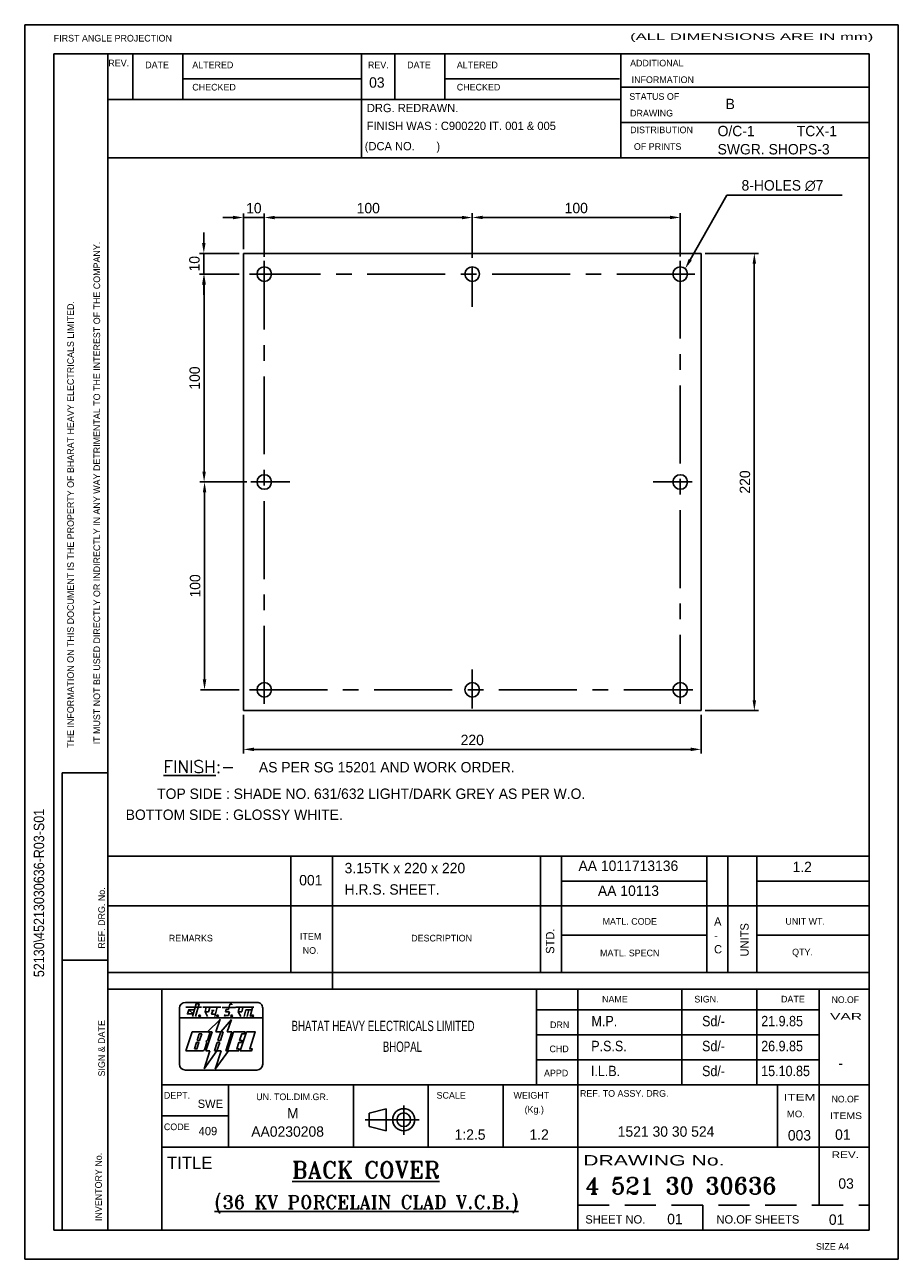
# Model space of a CAD drawing. Extents: x 1122 to 1542, y -111 to 483.
import ezdxf
from ezdxf.enums import TextEntityAlignment as Align

# ---------------------------------------------------------------- set-up
doc = ezdxf.new("R2010")
doc.units = 0
doc.header["$LTSCALE"] = 15
doc.header["$MEASUREMENT"] = 0
doc.linetypes.add('CENTER', pattern=[2, 1.25, -0.25, 0.25, -0.25])
doc.linetypes.add('HIDDENX2', pattern=[0.75, 0.5, -0.25])
doc.layers.get('0').update_dxf_attribs({"linetype": 'CONTINUOUS'})
doc.layers.get('DEFPOINTS').update_dxf_attribs({"linetype": 'CONTINUOUS'})
for name, color, linetype in [('1', 3, 'CENTER'), ('3', 1, 'CONTINUOUS'), ('FOR', 3, 'CONTINUOUS'), ('MONO', 2, 'CONTINUOUS'), ('TIT', 7, 'CONTINUOUS')]:
    doc.layers.add(name, color=color, linetype=linetype)
doc.styles.add('ROMANT', font='romant.shx')
doc.dimstyles.get("Standard").update_dxf_attribs({"dimscale": 2, "dimtxt": 2.5, "dimasz": 2.5, "dimexe": 1, "dimexo": 1, "dimgap": 1, "dimtad": 1, "dimdec": 4, "dimzin": 12, "dimtxsty": 'STANDARD', "dimcen": 0, "dimclrd": 256, "dimclre": 256, "dimclrt": 2, "dimazin": 3, "dimtfac": 1, "dimtdec": 4, "dimtmove": 0, "dimatfit": 3, "dimtolj": 1, "dimtzin": 12})

# ---------------------------------------------------------------- blocks, each defined once
blk = doc.blocks.new('A4FOR')
at = {"layer": 'FOR'}
for p, q in [((0, 297), (0, 0)), ((210, 297), (0, 297)), ((210, 0), (210, 297)), ((7, 290), (7, 7)), ((203, 290), (7, 290)), ((20, 7), (20, 290)), ((26, 279), (26, 290)), ((38, 279), (38, 290)), ((81, 265), (81, 290)), ((89, 279), (89, 290)), ((101, 279), (101, 290)), ((143.34, 265), (143.34, 290)), ((203, 7), (203, 290)), ((38, 284), (81, 284)), ((101, 284), (143, 284)), ((101, 284), (143, 284)), ((143.34, 282), (203, 282)), ((20, 279), (143.34, 279)), ((143.34, 273.5), (203, 273.5)), ((20, 265), (203, 265)), ((9, 117), (20, 117)), ((9, 7), (9, 117)), ((20, 97), (203, 97)), ((64, 69), (64, 97)), ((74, 65), (74, 97)), ((124, 69), (124, 97)), ((129, 69), (129, 97)), ((164, 69), (164, 97)), ((169, 69), (169, 97)), ((176, 69), (176, 97)), ((129, 91), (164, 91)), ((176, 91), (203, 91)), ((20, 85), (203, 85)), ((129, 78), (164, 78)), ((176, 78), (203, 78)), ((9, 72), (20, 72)), ((20, 69), (203, 69)), ((20, 65), (203, 65)), ((33, 7), (33, 65)), ((123, 42), (123, 65)), ((133, 7), (133, 65)), ((158, 42), (158, 65)), ((176, 42), (176, 65)), ((191, 27), (191, 65)), ((123, 60), (191, 60)), ((123, 54), (191, 54)), ((123, 48), (191, 48)), ((33, 42), (203, 42)), ((49, 27), (49, 42)), ((79, 27), (79, 42)), ((97, 27), (97, 42)), ((115, 27), (115, 42)), ((181, 27), (181, 42)), ((82.77, 35.15), (86.89, 36.22)), ((86.89, 36.22), (86.89, 30.92)), ((91.11, 37.04), (91.11, 29.98)), ((33, 34.5), (49, 34.5)), ((81.82, 33.57), (94.84, 33.57)), ((82.77, 31.93), (82.77, 35.15)), ((82.77, 31.93), (86.89, 30.92)), ((33, 27), (203, 27)), ((191, 13), (191, 27)), ((7, 7), (203, 7)), ((0, 0), (210, 0))]:
    blk.add_line(p, q, dxfattribs=at)
at = {"layer": 'FOR', "linetype": 'HIDDENX2'}
for p, q in [((133, 13), (203, 13)), ((163, 7), (163, 13))]:
    blk.add_line(p, q, dxfattribs=at)
at = {"layer": 'FOR'}
for radius in [2.65, 1.64]:
    blk.add_circle((91.11, 33.57), radius, dxfattribs=at)
for s, height, p in [('FIRST ANGLE PROJECTION', 1.6, (6.98, 292.95)), ('REV.', 1.6, (20.1, 286.97)), ('DATE', 1.6, (28.97, 286.52)), ('ALTERED', 1.6, (40.29, 286.52)), ('REV.', 1.6, (82.51, 286.51)), ('DATE', 1.6, (91.93, 286.52)), ('ALTERED', 1.6, (103.87, 286.52)), ('ADDITIONAL ', 1.6, (145.53, 286.96)), ('CHECKED', 1.6, (40.29, 281.17)), ('CHECKED', 1.6, (103.87, 281.17)), ('INFORMATION', 1.6, (145.9, 282.96)), ('STATUS OF ', 1.6, (145.34, 278.93)), ('DRAWING', 1.6, (145.53, 274.92)), ('DISTRIBUTION ', 1.6, (145.54, 270.9)), ('OF PRINTS', 1.6, (146.44, 266.89)), ('UNIT WT.', 1.6, (182.86, 80.51)), ('QTY.', 1.6, (184.48, 73.11)), ('DATE', 1.6, (181.81, 61.79)), ('DRN', 1.6, (126.28, 55.61)), ('DEPT.', 1.6, (33.46, 38.65)), ('SCALE', 1.6, (99.01, 38.65)), ('WEIGHT', 1.6, (117.51, 38.65)), ('REF. TO ASSY. DRG.', 1.6, (133.48, 39.1)), ('(Kg.)', 1.6, (120.17, 35.24)), ('CODE', 1.6, (33.46, 31.07)), ('TITLE', 3, (34.2, 21.7))]:
    blk.add_text(s, height=height, dxfattribs=at).set_placement(p)
for s, height, width, p, p2 in [('(ALL DIMENSIONS ARE IN mm)', 1.6, 1.522491, (145.53, 293.33), (204, 293.33)), ('NO.OF', 1.6, 1.02697, (193.98, 61.65), (200.55, 61.65)), ('VAR', 1.6, 1.596499, (193.61, 57.64), (201.28, 57.64)), ('ITEM', 1.6, 1.439576, (182.45, 38.2), (190.12, 38.2)), ('NO.OF', 1.6, 1.02697, (193.98, 37.74), (200.55, 37.74)), ('MO.', 1.6, 1.367779, (183.19, 34.17), (187.57, 34.17)), ('ITEMS', 1.6, 1.105269, (193.61, 33.73), (201.28, 33.73)), ('DRAWING No.', 2.5, 1.359309, (134.25, 22.57), (168.23, 22.57)), ('REV.', 1.6, 1.232364, (193.98, 24.37), (200.55, 24.37))]:
    blk.add_text(s, height=height, dxfattribs=dict(at, width=width)).set_placement(p, p2, align=Align.FIT)
for s, p in [('IT MUST NOT BE USED DIRECTLY OR INDIRECTLY IN ANY WAY DETRIMENTAL TO THE INTEREST OF THE COMPANY.', (18.13, 123.89)), ('THE INFORMATION ON THIS DOCUMENT IS THE PROPERTY OF BHARAT HEAVY ELECTRICALS LIMITED.', (11.82, 123.05)), ('REF. DRG. No.', (19.28, 74.74)), ('SIGN & DATE', (19.28, 43.99)), ('INVENTORY No.', (18.54, 9.21))]:
    blk.add_text(s, height=1.6, rotation=90, dxfattribs=at).set_placement(p)
for s, p in [('MATL. CODE', (145.45, 80.48)), ('REMARKS', (39.93, 76.46)), ('ITEM', (68.73, 76.9)), ('DESCRIPTION', (100.22, 76.46)), ('NO.', (68.73, 73.49)), ('MATL. SPECN', (145.45, 72.89)), ('NAME', (141.88, 61.78)), ('SIGN.', (163.89, 61.78)), ('CHD', (128.47, 49.82)), ('APPD', (127.75, 44.01)), ('UN. TOL.DIM.GR.', (64.32, 38.29))]:
    blk.add_text(s, height=1.6, dxfattribs=at).set_placement(p, align=Align.CENTER)
at = {"layer": 'FOR', "linetype": 'CONTINUOUS'}
for s, height, p in [('A', 2, (165.71, 80.25)), ('-', 2, (165.71, 76.92)), ('C', 2, (165.71, 73.59)), ('SWE', 2, (41.58, 36.42)), ('409', 2, (41.81, 29.85)), ('SHEET NO.', 2, (134.76, 8.6)), ('NO.OF SHEETS', 2, (166.29, 8.6)), ('SIZE A4', 1.6, (190.22, 2.29))]:
    blk.add_text(s, height=height, dxfattribs=at).set_placement(p)
for s, p in [('UNITS', (174.03, 72.84)), ('STD.', (127.29, 73.49))]:
    blk.add_text(s, height=2, rotation=90, dxfattribs=at).set_placement(p)
blk = doc.blocks.new('BHEL2')
at = {"layer": 'MONO'}
for p, q in [((3.37, 19.12), (3.37, 16.82)), ((21.97, 20.52), (4.77, 20.52)), ((14.55, 18.77), (14.4, 18.21)), ((14.4, 18.21), (15.4, 18.21)), ((15.12, 18.77), (14.55, 18.77)), ((15.47, 20.09), (15.12, 18.77)), ((15.4, 18.21), (15.18, 17.38)), ((15.96, 20.09), (15.47, 20.09)), ((15.92, 19.93), (15.96, 20.09)), ((23.37, 16.78), (23.37, 19.12)), ((23.36, 16.82), (3.37, 16.82)), ((3.37, 16.82), (3.37, 5.62)), ((10.1, 13.42), (13.1, 16.42)), ((13.14, 16.48), (12.12, 13.42)), ((13.28, 13.42), (15.83, 16.43)), ((14.24, 17.38), (14.31, 17.63)), ((15.18, 17.38), (14.24, 17.38)), ((15.83, 16.43), (14.85, 13.42)), ((23.36, 5.62), (23.36, 16.82)), ((4.87, 8.82), (6.38, 13.42)), ((6.38, 13.42), (10.23, 13.42)), ((9.67, 8.82), (11.18, 13.42)), ((10.61, 12.89), (10.11, 11.37)), ((11.18, 13.42), (10.24, 13.42)), ((12.12, 13.42), (13.28, 13.42)), ((13.28, 13.42), (12.61, 11.37)), ((13.21, 11.37), (13.88, 13.42)), ((13.88, 13.42), (13.28, 13.42)), ((15.98, 13.42), (14.47, 8.82)), ((14.85, 13.42), (15.98, 13.42)), ((9.94, 10.87), (9.36, 9.09)), ((10.11, 11.37), (9.72, 11.12)), ((9.72, 11.12), (9.94, 10.87)), ((12.44, 10.87), (11.77, 8.82)), ((12.37, 8.82), (13.04, 10.87)), ((13.04, 10.87), (12.44, 10.87)), ((12.61, 11.37), (13.21, 11.37)), ((8.98, 8.82), (4.87, 8.82)), ((9.27, 4.55), (10.64, 8.82)), ((12.37, 8.82), (9.27, 4.55)), ((10.64, 8.82), (9.67, 8.82)), ((11.77, 8.82), (12.37, 8.82)), ((11.97, 4.48), (13.35, 8.82)), ((15.14, 8.82), (11.97, 4.48)), ((13.35, 8.82), (12.37, 8.82)), ((4.77, 4.22), (21.96, 4.22))]:
    blk.add_line(p, q, dxfattribs=at)
at = {"layer": 'MONO', "color": 4}
blk.add_line((14.47, 8.82), (15.14, 8.82), dxfattribs=at)
at = {"layer": 'MONO'}
for points in [[(4.87, 19.32), (8.63, 19.32)], [(6.67, 17.73), (5.28, 17.73), (5.57, 18.74), (6.95, 18.74)], [(5.57, 18.74), (6.67, 17.73)], [(7.24, 17.12), (8.07, 20.13), (7.33, 20.13), (6.51, 17.12)], [(8.95, 19.32), (13.27, 19.32)], [(9.81, 19.32), (9.5, 18.2), (10.11, 17.14)], [(10.34, 18.26), (9.52, 18.26)], [(10.63, 19.31), (10.32, 18.26)], [(11.03, 18.57), (11.7, 18.57)], [(11.34, 18.59), (11.09, 17.65), (12.01, 17.65)], [(12.43, 19.32), (11.88, 17.14)], [(13.59, 19.31), (16.8, 19.31)], [(16.94, 19.32), (21.26, 19.32)], [(17.8, 19.32), (17.49, 18.2), (18.09, 17.14)], [(18.33, 18.26), (17.5, 18.26)], [(18.61, 19.31), (18.31, 18.26)], [(19.33, 18.71), (18.91, 17.14)], [(19.31, 18.69), (20.74, 18.69)], [(20.02, 18.71), (19.6, 17.14)], [(20.9, 19.31), (20.33, 17.14)], [(14.31, 17.63), (14.18, 17.12)], [(7.61, 11.37), (8.12, 12.92), (8.72, 12.92), (8.21, 11.37), (7.61, 11.37)], [(14.87, 8.82), (16.38, 13.42), (19.08, 13.42), (18.92, 12.92), (18.32, 12.92), (17.81, 11.37), (18.41, 11.37), (18.24, 10.87), (17.64, 10.87), (17.14, 9.32), (17.74, 9.32), (17.57, 8.82), (14.87, 8.82)], [(17.97, 8.82), (19.48, 13.42), (21.58, 13.42), (20.24, 9.32), (20.84, 9.32), (20.67, 8.82), (17.97, 8.82)], [(6.94, 9.32), (7.44, 10.87), (8.04, 10.87), (7.54, 9.32), (6.94, 9.32)]]:
    blk.add_lwpolyline(points, dxfattribs=at)
for centre in [(8.18, 17.26), (12.51, 17.26), (15.91, 17.26), (20.97, 17.26)]:
    blk.add_circle(centre, 0.2, dxfattribs=at)
for centre, radius, start, end in [((4.77, 19.12), 1.4, 90, 180), ((21.97, 19.12), 1.4, 359.9969, 90), ((10.23, 13.02), 0.4, 341.8413, 90), ((8.98, 9.22), 0.4, 270, 341.8413), ((4.77, 5.62), 1.4, 180.0003, 270), ((21.96, 5.62), 1.4, 270, 360)]:
    blk.add_arc(centre, radius, start, end, dxfattribs=at)
blk = doc.blocks.new('*D2')
at = {"linetype": 'BYBLOCK'}
for p, q in [((679.31, 257.38), (679.31, 238.73)), ((899.31, 257.38), (899.31, 238.73)), ((684.31, 240.73), (894.31, 240.73))]:
    blk.add_line(p, q, dxfattribs=at)
for points in [[(684.31, 241.57), (684.31, 239.9), (679.31, 240.73)], [(894.31, 241.57), (894.31, 239.9), (899.31, 240.73)]]:
    blk.add_solid(points, dxfattribs=at)
at = {"layer": 'DEFPOINTS', "color": 0, "linetype": 'BYBLOCK'}
for p in [(679.31, 259.38), (899.31, 259.38), (899.31, 240.73)]:
    blk.add_point(p, dxfattribs=at)
at = {"color": 2, "linetype": 'BYBLOCK', "insert": (789.31, 245.23), "char_height": 5, "attachment_point": 5}
blk.add_mtext('\\A1;220', dxfattribs=at)
blk = doc.blocks.new('*D3')
at = {"linetype": 'BYBLOCK'}
for p, q in [((901.31, 479.38), (926.91, 479.38)), ((924.91, 264.38), (924.91, 474.38)), ((901.31, 259.38), (926.91, 259.38))]:
    blk.add_line(p, q, dxfattribs=at)
for points in [[(924.08, 474.38), (925.75, 474.38), (924.91, 479.38)], [(924.08, 264.38), (925.75, 264.38), (924.91, 259.38)]]:
    blk.add_solid(points, dxfattribs=at)
at = {"layer": 'DEFPOINTS', "color": 0, "linetype": 'BYBLOCK'}
for p in [(899.31, 479.38), (924.91, 479.38), (899.31, 259.38)]:
    blk.add_point(p, dxfattribs=at)
at = {"color": 2, "linetype": 'BYBLOCK', "insert": (920.41, 369.38), "char_height": 5, "attachment_point": 5, "rotation": 90}
blk.add_mtext('\\A1;220', dxfattribs=at)
blk = doc.blocks.new('*D4')
at = {"linetype": 'BYBLOCK'}
for p, q in [((789.31, 477.27), (789.31, 498.65)), ((794.31, 496.65), (884.31, 496.65)), ((889.31, 477.84), (889.31, 498.65))]:
    blk.add_line(p, q, dxfattribs=at)
for points in [[(794.31, 497.49), (794.31, 495.82), (789.31, 496.65)], [(884.31, 497.49), (884.31, 495.82), (889.31, 496.65)]]:
    blk.add_solid(points, dxfattribs=at)
at = {"layer": 'DEFPOINTS', "color": 0, "linetype": 'BYBLOCK'}
for p in [(889.31, 496.65), (789.31, 475.27), (889.31, 475.84)]:
    blk.add_point(p, dxfattribs=at)
at = {"color": 2, "linetype": 'BYBLOCK', "insert": (839.31, 501.15), "char_height": 5, "attachment_point": 5}
blk.add_mtext('\\A1;100', dxfattribs=at)
blk = doc.blocks.new('*D5')
at = {"linetype": 'BYBLOCK'}
for p, q in [((689.31, 477.77), (689.31, 498.61)), ((784.31, 496.61), (694.31, 496.61)), ((789.31, 482.38), (789.31, 498.61))]:
    blk.add_line(p, q, dxfattribs=at)
for points in [[(694.31, 497.44), (694.31, 495.77), (689.31, 496.61)], [(784.31, 497.44), (784.31, 495.77), (789.31, 496.61)]]:
    blk.add_solid(points, dxfattribs=at)
at = {"layer": 'DEFPOINTS', "color": 0, "linetype": 'BYBLOCK'}
for p in [(689.31, 496.61), (689.31, 475.77), (789.31, 480.38)]:
    blk.add_point(p, dxfattribs=at)
at = {"color": 2, "linetype": 'BYBLOCK', "insert": (739.31, 501.11), "char_height": 5, "attachment_point": 5}
blk.add_mtext('\\A1;100', dxfattribs=at)
blk = doc.blocks.new('*D6')
at = {"linetype": 'BYBLOCK'}
for p, q in [((674.31, 496.61), (669.31, 496.61)), ((679.31, 481.38), (679.31, 498.61)), ((689.31, 496.61), (679.31, 496.61)), ((689.31, 481.38), (689.31, 498.61)), ((694.31, 496.61), (699.31, 496.61))]:
    blk.add_line(p, q, dxfattribs=at)
for points in [[(674.31, 497.44), (674.31, 495.77), (679.31, 496.61)], [(694.31, 497.44), (694.31, 495.77), (689.31, 496.61)]]:
    blk.add_solid(points, dxfattribs=at)
at = {"layer": 'DEFPOINTS', "color": 0, "linetype": 'BYBLOCK'}
for p in [(679.31, 496.61), (679.31, 479.38), (689.31, 479.38)]:
    blk.add_point(p, dxfattribs=at)
at = {"color": 2, "linetype": 'BYBLOCK', "insert": (684.31, 501.11), "char_height": 5, "attachment_point": 5}
blk.add_mtext('\\A1;10', dxfattribs=at)
blk = doc.blocks.new('*D7')
at = {"linetype": 'BYBLOCK'}
for p, q in [((660.24, 484.38), (660.24, 489.38)), ((677.31, 479.38), (658.24, 479.38)), ((660.24, 479.38), (660.24, 469.38)), ((677.31, 469.38), (658.24, 469.38)), ((660.24, 464.38), (660.24, 459.38))]:
    blk.add_line(p, q, dxfattribs=at)
for points in [[(659.4, 484.38), (661.07, 484.38), (660.24, 479.38)], [(659.4, 464.38), (661.07, 464.38), (660.24, 469.38)]]:
    blk.add_solid(points, dxfattribs=at)
at = {"layer": 'DEFPOINTS', "color": 0, "linetype": 'BYBLOCK'}
for p in [(679.31, 479.38), (660.24, 469.38), (679.31, 469.38)]:
    blk.add_point(p, dxfattribs=at)
at = {"color": 2, "linetype": 'BYBLOCK', "insert": (655.74, 474.38), "char_height": 5, "attachment_point": 5, "rotation": 90}
blk.add_mtext('\\A1;10', dxfattribs=at)
blk = doc.blocks.new('*D8')
at = {"linetype": 'BYBLOCK'}
for p, q in [((677.31, 469.38), (658.39, 469.38)), ((660.39, 464.38), (660.39, 374.38)), ((680.87, 369.38), (658.39, 369.38))]:
    blk.add_line(p, q, dxfattribs=at)
for points in [[(659.56, 464.38), (661.22, 464.38), (660.39, 469.38)], [(659.56, 374.38), (661.22, 374.38), (660.39, 369.38)]]:
    blk.add_solid(points, dxfattribs=at)
at = {"layer": 'DEFPOINTS', "color": 0, "linetype": 'BYBLOCK'}
for p in [(679.31, 469.38), (660.39, 369.38), (682.87, 369.38)]:
    blk.add_point(p, dxfattribs=at)
at = {"color": 2, "linetype": 'BYBLOCK', "insert": (655.89, 419.38), "char_height": 5, "attachment_point": 5, "rotation": 90}
blk.add_mtext('\\A1;100', dxfattribs=at)
blk = doc.blocks.new('*D9')
at = {"linetype": 'BYBLOCK'}
for p, q in [((680.87, 369.38), (658.59, 369.38)), ((660.59, 364.38), (660.59, 274.38)), ((677.31, 269.38), (658.59, 269.38))]:
    blk.add_line(p, q, dxfattribs=at)
for points in [[(659.76, 364.38), (661.43, 364.38), (660.59, 369.38)], [(659.76, 274.38), (661.43, 274.38), (660.59, 269.38)]]:
    blk.add_solid(points, dxfattribs=at)
at = {"layer": 'DEFPOINTS', "color": 0, "linetype": 'BYBLOCK'}
for p in [(682.87, 369.38), (660.59, 269.38), (679.31, 269.38)]:
    blk.add_point(p, dxfattribs=at)
at = {"color": 2, "linetype": 'BYBLOCK', "insert": (656.09, 319.38), "char_height": 5, "attachment_point": 5, "rotation": 90}
blk.add_mtext('\\A1;100', dxfattribs=at)

msp = doc.modelspace()

# ---------------------------------------------------------------- linework, layer by layer
for p, q in [((1226.96418, 152.80251), (1226.96418, 372.80251)), ((1226.96418, 372.80251), (1446.96418, 372.80251)), ((1446.96418, 152.80251), (1446.96418, 372.80251)), ((1236.96418, 359.60909), (1236.96418, 365.99593)), ((1236.96418, 359.60909), (1236.96418, 365.99593)), ((1433.77076, 362.80251), (1440.15759, 362.80251)), ((1436.96418, 359.60909), (1436.96418, 365.99593)), ((1240.15759, 162.80251), (1233.77076, 162.80251)), ((1236.96418, 165.99593), (1236.96418, 159.60909)), ((1433.77076, 162.80251), (1440.15759, 162.80251)), ((1226.96418, 152.80251), (1446.96418, 152.80251))]:
    msp.add_line(p, q)
for centre in [(1236.96418, 362.80251), (1336.96418, 362.80251), (1436.96418, 362.80251), (1236.96418, 262.80251), (1436.96418, 262.80251), (1236.96418, 162.80251), (1336.96418, 162.80251), (1436.96418, 162.80251)]:
    msp.add_circle(centre, 3.5)
at = {"layer": '1', "ltscale": 2}
for p, q in [((1236.96418, 156.10812), (1236.96418, 369.18749)), ((1436.96418, 369.26228), (1436.96418, 156.10812)), ((1443.98009, 362.80251), (1229.79437, 362.80251)), ((1229.79437, 162.80251), (1442.93061, 162.80251))]:
    msp.add_line(p, q, dxfattribs=at)
at = {"layer": '1'}
for p, q in [((1336.96418, 347.05055), (1336.96418, 368.68922)), ((1230.52405, 262.80251), (1250.37329, 262.80251)), ((1424.00334, 262.80251), (1443.98009, 262.80251)), ((1336.96418, 153.87986), (1336.96418, 173.87584))]:
    msp.add_line(p, q, dxfattribs=at)
at = {"layer": '3', "color": 1}
for p, q in [((1441.77611, 369.74955), (1459.41352, 400.85687)), ((1459.41352, 400.85687), (1464.41352, 400.85687)), ((1464.41352, 400.85687), (1514.74685, 400.85687))]:
    msp.add_line(p, q, dxfattribs=at)
msp.add_solid([(1442.50103, 369.33853), (1441.05119, 370.16057), (1439.31, 365.40003)], dxfattribs=at)

# ---------------------------------------------------------------- block references
at = {"xscale": 2, "yscale": 2, "zscale": 2}
for name, p in [('A4FOR', (1121.78184, -111.18997)), ('BHEL2', (1189.47583, -28.59798))]:
    msp.add_blockref(name, p, dxfattribs=at)

# ---------------------------------------------------------------- texts
at = {"layer": '3', "color": 2, "insert": (1466.41352, 405.35687), "char_height": 5, "attachment_point": 4}
msp.add_mtext('\\A1;8-HOLES ∅7', dxfattribs=at)
at = {"layer": 'MONO', "width": 0.7}
for s, p in [('BHATAT HEAVY ELECTRICALS LIMITED', (1250.09169, -1.37487)), ('BHOPAL', (1293.9634, -11.37487))]:
    msp.add_text(s, height=4.96, dxfattribs=at).set_placement(p)
at = {"layer": 'TIT', "linetype": 'CONTINUOUS'}
for s, height, p in [('03', 5, (1287.36367, 452.50071)), ('B', 5, (1458.7607, 442.174)), ('DRG. REDRAWN.', 4, (1286.2847, 440.73302)), ('FINISH WAS : C900220 IT. 001 & 005', 4, (1286.19626, 432.12729)), ('O/C-1', 5, (1454.91108, 429.14614)), ('TCX-1', 5, (1492.99008, 429.14614)), ('(DCA NO.       )', 4, (1285.26215, 422.37604)), ('SWGR. SHOPS-3', 5, (1454.91108, 420.39261))]:
    msp.add_text(s, height=height, dxfattribs=at).set_placement(p)
at = {"layer": 'TIT', "style": 'ROMANT'}
for s, height, p in [('%%UFINISH%%U:-', 6, (1188.45432, 122.78325)), ('%%UBACK COVER', 8, (1250.29645, -72.18056)), ('4 521 30 30636', 8, (1391.37043, -79.79928)), ('%%U(36 KV PORCELAIN CLAD V.C.B.)', 6.4, (1212.99592, -86.91045))]:
    msp.add_text(s, height=height, dxfattribs=at).set_placement(p)
at = {"layer": 'TIT'}
for s, p in [('AS PER SG 15201 AND WORK ORDER.', (1234.38641, 123.06751)), ('TOP SIDE : SHADE NO. 631/632 LIGHT/DARK GREY AS PER W.O.', (1185.44998, 110.3015)), ('BOTTOM SIDE : GLOSSY WHITE.', (1170.33556, 100.20056)), ('3.15TK x 220 x 220 ', (1275.56284, 74.5457)), ('AA 1011713136', (1388.02387, 75.63873)), ('1.2', (1490.92847, 75.08453)), ('001', (1253.75666, 68.71604)), ('H.R.S. SHEET.', (1275.56284, 64.24707)), ('AA 10113', (1397.36081, 63.63873)), ('-', (1512.96549, -19.29773)), ('M', (1247.90858, -43.44011)), ('AA0230208', (1230.69891, -52.21917)), ('1521 30 30 524 ', (1406.89693, -52.21917)), ('1:2.5', (1328.4645, -53.68235)), ('1.2', (1364.4645, -53.68235)), ('003', (1488.6884, -54.01884)), ('01', (1511.38397, -53.68235)), ('03', (1512.96549, -77.22834)), ('01', (1430.68249, -94.31226)), ('01', (1508.4139, -94.58904))]:
    msp.add_text(s, height=5, dxfattribs=at).set_placement(p)
at = {"layer": 'TIT', "width": 0.9}
msp.add_text('52130\\45213030636-R03-S01', height=5, rotation=90, dxfattribs=at).set_placement((1131.13421, 24.56578))
for s, p in [('Sd/-', (1447.45079, 0.92404)), ('21.9.85', (1475.8748, 0.92404)), ('M.P.', (1394.26567, 0.92404)), ('Sd/-', (1447.45079, -11.07596)), ('P.S.S.', (1394.17037, -11.07596)), ('26.9.85', (1475.8748, -11.07596)), ('Sd/-', (1447.45079, -23.07596)), ('I.L.B.', (1393.99144, -23.07596)), ('15.10.85', (1475.8748, -23.07596))]:
    msp.add_text(s, height=5, dxfattribs=at).set_placement(p)

# ---------------------------------------------------------------- dimensions: what is measured, and where the dimension line sits
at = {"layer": '3'}
for base, p1, p2, picture, middle in [((1226.96418, 390.02651), (1236.96418, 372.80251), (1226.96418, 372.80251), '*D6', (1231.96418, 394.52651)), ((1236.96418, 390.02651), (1336.96418, 373.80251), (1236.96418, 369.18749), '*D5', (1286.96418, 394.52651)), ((1436.96418, 390.07194), (1336.96418, 368.68922), (1436.96418, 369.26228), '*D4', (1386.96418, 394.57194)), ((1446.96418, 134.15064), (1226.96418, 152.80251), (1446.96418, 152.80251), '*D2', (1336.96418, 138.65064))]:
    dim = msp.add_linear_dim(base=base, p1=p1, p2=p2, dimstyle='STANDARD', dxfattribs=at)
    dim.commit()
    dim.dimension.update_dxf_attribs({"geometry": picture, "text_midpoint": middle, "insert": (547.6506, -106.58125)})
dim = msp.add_linear_dim(base=(1207.88694, 362.80251), p1=(1226.96418, 372.80251), p2=(1226.96418, 362.80251), angle=90, dimstyle='STANDARD', dxfattribs=at)
dim.commit()
dim.dimension.update_dxf_attribs({"geometry": '*D7', "text_midpoint": (1207.88694, 367.80251), "dimtype": 160, "insert": (547.6506, -106.58125)})
for base, p1, p2, picture, middle in [((1472.56441, 372.80251), (1446.96418, 152.80251), (1446.96418, 372.80251), '*D3', (1468.06441, 262.80251)), ((1208.0397, 262.80251), (1226.96418, 362.80251), (1230.52405, 262.80251), '*D8', (1203.5397, 312.80251)), ((1208.24364, 162.80251), (1230.52405, 262.80251), (1226.96418, 162.80251), '*D9', (1203.74364, 212.80251))]:
    dim = msp.add_linear_dim(base=base, p1=p1, p2=p2, angle=90, dimstyle='STANDARD', dxfattribs=at)
    dim.commit()
    dim.dimension.update_dxf_attribs({"geometry": picture, "text_midpoint": middle, "insert": (547.6506, -106.58125)})

doc.saveas('drawing.dxf')
